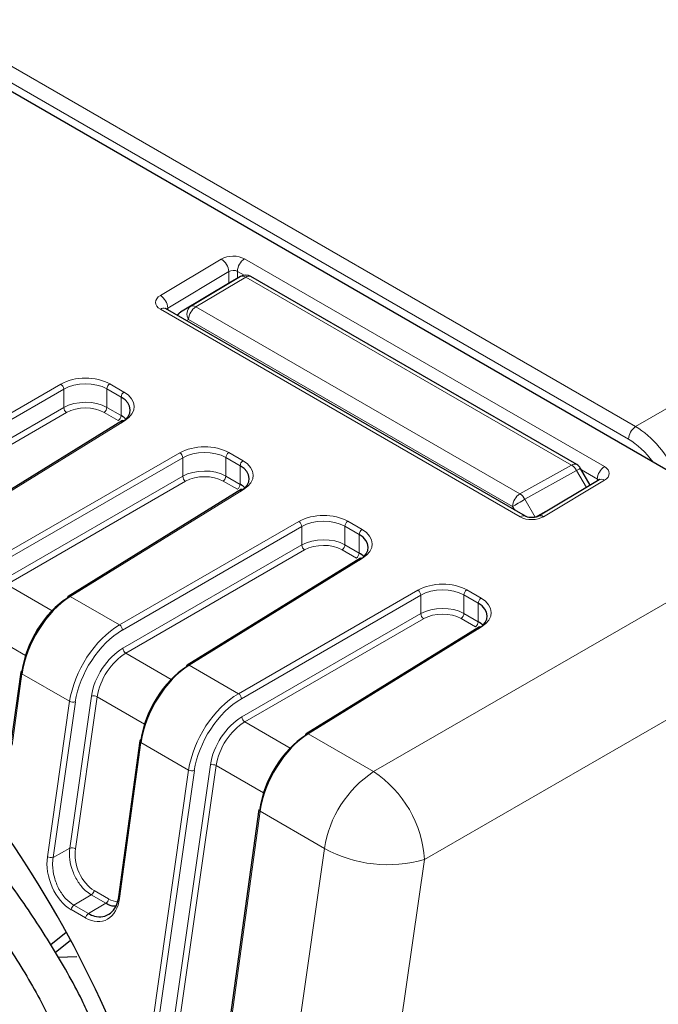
# Paper-space layout 'Blatt4' of a CAD drawing. Header units: millimetres. Extents: x 5 to 418, y 2 to 292.
# Tile 38 of 72: x 121 to 133, y 194 to 213. Entities that reach past the tile are written whole.
import ezdxf

# ---------------------------------------------------------------- set-up
doc = ezdxf.new("R2010")
doc.units = ezdxf.units.MM

psp = doc.layouts.new('Blatt4')

# ---------------------------------------------------------------- linework, layer by layer
at = {"color": 7, "linetype": 'Continuous', "lineweight": 18}
for p, q in [((132.637, 205.318), (163.434, 223.108)), ((132.498, 205.074), (110.084, 218.014)), ((110.364, 218.176), (132.637, 205.318)), ((123.376, 207.873), (124.563, 208.583)), ((125.016, 208.588), (132.031, 204.538)), ((124.707, 208.34), (123.519, 207.63)), ((123.966, 207.661), (124.939, 208.243)), ((125.04, 208.234), (124.068, 207.652)), ((124.707, 208.108), (124.707, 208.34)), ((125.009, 208.268), (124.877, 208.344)), ((124.877, 208.344), (124.877, 208.207)), ((131.389, 204.569), (125.04, 208.234)), ((123.766, 207.546), (123.966, 207.661)), ((124.068, 207.652), (130.382, 204.007)), ((130.39, 203.558), (123.376, 207.608)), ((123.519, 207.63), (123.519, 207.595)), ((123.926, 207.407), (123.885, 207.384)), ((130.24, 203.762), (123.926, 207.407)), ((117.942, 204.13), (121.436, 206.147)), ((122.39, 206.152), (122.667, 205.991)), ((121.493, 206.049), (117.999, 204.032)), ((121.493, 205.69), (121.493, 206.049)), ((122.334, 205.693), (122.334, 206.054)), ((122.612, 205.894), (122.334, 206.054)), ((122.612, 205.532), (122.612, 205.894)), ((118.006, 203.677), (121.493, 205.69)), ((121.55, 205.592), (118.063, 203.579)), ((122.556, 205.435), (122.278, 205.595)), ((122.334, 205.693), (122.612, 205.532)), ((122.676, 205.432), (119.302, 203.345)), ((120.262, 202.791), (123.756, 204.808)), ((124.709, 204.813), (124.987, 204.652)), ((123.812, 204.71), (120.318, 202.693)), ((123.812, 204.351), (123.812, 204.71)), ((124.653, 204.354), (124.653, 204.715)), ((124.931, 204.555), (124.653, 204.715)), ((124.931, 204.193), (124.931, 204.555)), ((130.382, 204.007), (131.389, 204.569)), ((131.487, 204.462), (130.48, 203.901)), ((131.678, 204.132), (131.487, 204.462)), ((131.892, 204.295), (131.58, 204.475)), ((120.326, 202.338), (123.812, 204.351)), ((123.869, 204.253), (120.382, 202.24)), ((124.876, 204.096), (124.598, 204.256)), ((124.653, 204.354), (124.931, 204.193)), ((132.031, 204.272), (130.843, 203.563)), ((131.892, 204.259), (131.892, 204.295)), ((124.995, 204.093), (121.621, 202.006)), ((130.48, 203.901), (130.68, 203.554)), ((130.68, 203.554), (131.156, 203.82)), ((130.281, 203.692), (130.24, 203.762)), ((122.581, 201.452), (126.075, 203.469)), ((127.028, 203.474), (127.306, 203.313)), ((126.132, 203.371), (122.638, 201.354)), ((126.132, 203.012), (126.132, 203.371)), ((126.973, 203.015), (126.973, 203.376)), ((127.25, 203.216), (126.973, 203.376)), ((127.25, 202.854), (127.25, 203.216)), ((127.532, 198.594), (135.479, 203.182)), ((122.645, 200.999), (126.132, 203.012)), ((126.188, 202.914), (122.702, 200.901)), ((127.195, 202.757), (126.917, 202.917)), ((126.973, 203.015), (127.25, 202.854)), ((127.314, 202.754), (123.94, 200.667)), ((120.382, 202.24), (121.266, 201.73)), ((124.9, 200.113), (128.394, 202.13)), ((129.348, 202.135), (129.625, 201.975)), ((121.621, 202.006), (122.581, 201.452)), ((128.451, 202.032), (124.957, 200.015)), ((128.451, 201.673), (128.451, 202.032)), ((129.292, 201.676), (129.292, 202.038)), ((129.57, 201.877), (129.292, 202.038)), ((129.57, 201.516), (129.57, 201.877)), ((124.964, 199.66), (128.451, 201.673)), ((128.507, 201.575), (125.021, 199.562)), ((129.514, 201.418), (129.236, 201.579)), ((129.292, 201.676), (129.57, 201.516)), ((120.747, 200.858), (119.825, 201.39)), ((129.634, 201.415), (126.259, 199.328)), ((136.469, 201.467), (128.522, 196.88)), ((122.702, 200.901), (123.585, 200.391)), ((123.94, 200.667), (124.9, 200.113)), ((120.679, 200.5), (120.487, 199.109)), ((121.608, 199.964), (120.679, 200.5)), ((121.609, 197.104), (122.033, 200.064)), ((122.144, 200.052), (121.721, 197.091)), ((123.066, 199.519), (122.144, 200.052)), ((121.175, 196.936), (121.608, 199.964)), ((121.719, 199.951), (121.286, 196.923)), ((125.021, 199.562), (125.904, 199.052)), ((126.259, 199.328), (127.532, 198.594)), ((122.998, 199.161), (122.58, 196.124)), ((123.927, 198.625), (122.998, 199.161)), ((123.098, 192.825), (123.927, 198.625)), ((123.532, 192.993), (124.352, 198.725)), ((124.463, 198.713), (123.644, 192.981)), ((125.386, 198.18), (124.463, 198.713)), ((124.038, 198.613), (123.209, 192.813)), ((125.318, 197.822), (124.517, 192.006)), ((126.574, 197.097), (125.318, 197.822)), ((121.286, 196.923), (121.609, 197.104)), ((122.532, 168.823), (126.574, 197.097)), ((128.522, 196.88), (124.479, 168.606)), ((121.691, 195.99), (122.03, 196.192)), ((122.313, 196.029), (122.03, 196.192)), ((122.085, 196.278), (122.368, 196.114)), ((121.691, 195.99), (121.974, 195.826)), ((121.974, 195.826), (122.313, 196.029)), ((121.92, 195.741), (121.637, 195.904))]:
    psp.add_line(p, q, dxfattribs=at)
at = {"color": 7, "linetype": 'Continuous', "lineweight": 25}
for p, q in [((135.479, 203.182), (109.935, 217.928)), ((124.939, 208.243), (124.739, 208.127)), ((131.489, 204.579), (125.14, 208.244)), ((124.739, 208.127), (123.766, 207.546)), ((130.492, 203.57), (123.478, 207.619)), ((122.635, 205.435), (119.26, 203.349)), ((131.752, 204.176), (131.562, 204.505)), ((131.93, 204.282), (130.742, 203.573)), ((124.954, 204.096), (121.58, 202.01)), ((127.273, 202.757), (123.899, 200.671)), ((129.593, 201.418), (126.218, 199.332)), ((120.655, 200.532), (120.464, 199.141)), ((122.975, 199.193), (122.557, 196.156)), ((125.294, 197.854), (124.493, 192.038)), ((121.54, 195.456), (121.242, 195.218)), ((121.626, 195.303), (121.329, 195.065)), ((121.745, 194.983), (121.382, 194.971))]:
    psp.add_line(p, q, dxfattribs=at)
at = {"color": 7, "linetype": 'Continuous', "lineweight": 18, "flags": 128}
for points in [[(131.487, 204.462), (131.513, 204.477), (131.535, 204.49), (131.55, 204.499), (131.559, 204.504), (131.562, 204.505)], [(130.24, 203.762), (130.262, 203.775), (130.289, 203.79), (130.319, 203.808), (130.351, 203.826), (130.385, 203.846), (130.418, 203.865), (130.45, 203.884), (130.48, 203.901)], [(120.679, 200.5), (120.669, 200.507), (120.662, 200.514), (120.657, 200.521), (120.655, 200.529), (120.655, 200.532)], [(122.998, 199.161), (122.988, 199.168), (122.981, 199.175), (122.976, 199.182), (122.975, 199.19), (122.975, 199.193)], [(125.318, 197.822), (125.308, 197.829), (125.3, 197.836), (125.296, 197.843), (125.294, 197.851), (125.294, 197.854)], [(122.58, 196.124), (122.57, 196.131), (122.563, 196.138), (122.558, 196.146), (122.556, 196.153), (122.557, 196.156)]]:
    psp.add_lwpolyline(points, dxfattribs=at)
at = {"color": 7, "linetype": 'Continuous', "lineweight": 18}
for centre, radius, start, end in [((124.396, 208.32), 0.312, 3.6388, 57.5208), ((125.185, 208.33), 0.308, 123.2297, 177.3477), ((124.982, 208.148), 0.104, 55.478, 114.5439), ((125.099, 208.152), 0.101, 65.6929, 125.6176), ((123.208, 207.61), 0.312, 3.6388, 57.5208), ((124.078, 207.514), 0.185, 127.145, 215.0802), ((124.233, 207.393), 0.307, 122.6055, 177.3945), ((124.009, 207.567), 0.104, 55.478, 114.5439), ((123.436, 207.528), 0.1, 65.3239, 127.3198), ((123.84, 207.425), 0.142, 121.3658, 155.0748), ((121.366, 206.041), 0.127, 3.5222, 56.4778), ((122.457, 206.049), 0.123, 123.2297, 177.3477), ((122.735, 205.888), 0.123, 123.2297, 177.3477), ((121.62, 205.697), 0.127, 183.5222, 236.4778), ((122.211, 205.698), 0.123, 303.2297, 357.3477), ((122.489, 205.538), 0.123, 303.2297, 357.3477), ((122.653, 205.4), 0.039, 53.4892, 117.3259), ((132.806, 205.06), 0.308, 123.2412, 177.3469), ((123.686, 204.702), 0.127, 3.5222, 56.4778), ((124.776, 204.71), 0.123, 123.2297, 177.3477), ((125.054, 204.549), 0.123, 123.2297, 177.3477), ((131.448, 204.487), 0.101, 65.6929, 125.6176), ((131.231, 204.325), 0.291, 28.2368, 57.1105), ((132.199, 204.281), 0.308, 123.2297, 177.3477), ((123.939, 204.358), 0.127, 183.5222, 236.4778), ((124.53, 204.359), 0.123, 303.2297, 357.3477), ((124.808, 204.199), 0.123, 303.2297, 357.3477), ((131.973, 204.197), 0.0949, 52.3813, 116.3986), ((124.972, 204.061), 0.039, 53.4892, 117.3259), ((130.547, 203.748), 0.307, 122.6055, 177.3945), ((130.224, 203.763), 0.291, 28.2368, 57.1105), ((126.005, 203.363), 0.127, 3.5222, 56.4778), ((127.096, 203.371), 0.123, 123.2297, 177.3477), ((130.451, 203.479), 0.1, 65.3459, 127.3178), ((130.785, 203.488), 0.0946, 52.3134, 117.0396), ((127.374, 203.21), 0.123, 123.2297, 177.3477), ((126.258, 203.02), 0.127, 183.5222, 236.4778), ((126.85, 203.021), 0.123, 303.2297, 357.3477), ((127.127, 202.86), 0.123, 303.2297, 357.3477), ((127.291, 202.722), 0.039, 53.4892, 117.3259), ((128.324, 202.024), 0.127, 3.5222, 56.4778), ((129.415, 202.032), 0.123, 123.2297, 177.3477), ((121.598, 201.975), 0.039, 53.4892, 117.3259), ((129.693, 201.871), 0.123, 123.2297, 177.3477), ((128.578, 201.681), 0.127, 183.5222, 236.4778), ((129.169, 201.682), 0.123, 303.2297, 357.3477), ((129.447, 201.521), 0.123, 303.2297, 357.3477), ((122.511, 201.346), 0.127, 3.5222, 56.4778), ((129.61, 201.383), 0.039, 53.4892, 117.3259), ((122.772, 201.007), 0.127, 183.5222, 236.4778), ((123.917, 200.636), 0.039, 53.4892, 117.3259), ((122.073, 199.922), 0.147, 61.3146, 105.9647), ((124.83, 200.007), 0.127, 3.5222, 56.4778), ((121.678, 200.093), 0.147, 241.3146, 285.9647), ((125.091, 199.668), 0.127, 183.5222, 236.4778), ((126.236, 199.297), 0.039, 53.4892, 117.3259), ((123.998, 198.754), 0.147, 241.3146, 285.9647), ((124.392, 198.583), 0.147, 61.3146, 105.9647), ((128.746, 196.762), 2.198, 123.5482, 171.2483), ((126.306, 196.743), 2.22, 3.5222, 56.4778), ((121.65, 196.962), 0.147, 61.3146, 105.9647), ((127.812, 199.359), 2.579, 241.3146, 285.9647), ((121.245, 197.065), 0.147, 241.3146, 285.9647), ((121.961, 196.297), 0.126, 303.5482, 351.2483), ((121.761, 195.885), 0.126, 123.5482, 171.2483), ((122.244, 196.133), 0.126, 303.5482, 351.2483), ((122.044, 195.722), 0.126, 123.5482, 171.2483)]:
    psp.add_arc(centre, radius, start, end, dxfattribs=at)
at = {"color": 7, "linetype": 'Continuous', "lineweight": 25}
for centre, radius, start, end in [((125.04, 208.07), 0.2, 60.0027, 119.9978), ((123.868, 207.373), 0.2, 120.8709, 144.9072), ((131.389, 204.405), 0.2, 30.0025, 60.0027), ((121.604, 201.978), 0.0395, 127.033, 186.4015), ((120.684, 200.524), 0.0295, 103.4117, 165.1576), ((123.923, 200.639), 0.0395, 127.033, 186.4015), ((123.003, 199.185), 0.0295, 103.4117, 165.1576), ((126.242, 199.3), 0.0395, 127.033, 186.4015)]:
    psp.add_arc(centre, radius, start, end, dxfattribs=at)
at = {"color": 7, "linetype": 'Continuous', "lineweight": 18}
for centre, major_axis, ratio, start_param, end_param in [((124.79, 208.452), (0.32, 0.005), 0.587275, 0.776363, 2.347159), ((124.792, 208.291), (0.12, 0.005), 0.603477, 0.759879, 2.330675), ((123.602, 207.743), (0.32, 0.005), 0.587275, 2.347159, 3.917956), ((123.604, 207.581), (0.12, 0.005), 0.603477, 2.330675, 2.649525), ((121.909, 205.864), (0.68, 0.01), 0.587275, 0.776363, 2.329706), ((121.91, 205.8), (0.6, 0.01), 0.588592, 0.775111, 2.328454), ((122.187, 205.704), (0.68, 0.01), 0.587275, 5.506205, 7.059548), ((121.91, 205.44), (0.6, 0.008), 0.585954, 0.777604, 2.330947), ((121.911, 205.376), (0.52, 0.008), 0.587275, 0.776363, 2.329706), ((132.639, 204.176), (-0.7, 1.212), 0.574605, 4.530611, 5.497694), ((124.228, 204.525), (0.68, 0.01), 0.587275, 0.776363, 2.329706), ((132.497, 204.095), (-0.6, 1.039), 0.577561, 4.896748, 5.497719), ((124.229, 204.461), (0.6, 0.01), 0.588592, 0.775111, 2.328454), ((124.506, 204.365), (0.68, 0.01), 0.587275, 5.506205, 7.059548), ((124.229, 204.101), (0.6, 0.008), 0.585954, 0.777604, 2.330947), ((131.804, 204.403), (0.32, 0.005), 0.587275, 5.488752, 7.059548), ((124.23, 204.037), (0.52, 0.008), 0.587275, 0.776363, 2.329706), ((131.807, 204.241), (0.12, 0.005), 0.603477, 0.420167, 0.759879), ((126.547, 203.187), (0.68, 0.01), 0.587275, 0.776363, 2.329706), ((126.548, 203.122), (0.6, 0.01), 0.588592, 0.775111, 2.328454), ((130.616, 203.693), (0.32, 0.005), 0.587275, 3.917956, 5.488752), ((126.825, 203.026), (0.68, 0.01), 0.587275, 5.506205, 7.059548), ((126.548, 202.762), (0.6, 0.008), 0.585954, 0.777604, 2.330947), ((126.549, 202.698), (0.52, 0.008), 0.587275, 0.776363, 2.329706), ((128.867, 201.848), (0.68, 0.01), 0.587275, 0.776363, 2.329706), ((128.868, 201.783), (0.6, 0.01), 0.588592, 0.775111, 2.328454), ((129.144, 201.687), (0.68, 0.01), 0.587275, 5.506205, 7.059548), ((128.868, 201.424), (0.6, 0.008), 0.585954, 0.777604, 2.330947), ((128.869, 201.359), (0.52, 0.008), 0.587275, 0.776363, 2.329706), ((122.599, 200.319), (0.717, 1.202), 0.586803, 0.811274, 2.190084), ((122.654, 200.286), (0.678, 1.133), 0.587369, 0.811807, 2.190617), ((122.656, 200.287), (0.452, 0.755), 0.587369, 0.811807, 2.190617), ((122.712, 200.254), (0.412, 0.686), 0.588357, 0.812745, 2.191555), ((124.918, 198.98), (0.717, 1.202), 0.586803, 0.811274, 2.190084), ((124.973, 198.947), (0.678, 1.133), 0.587369, 0.811807, 2.190617), ((124.975, 198.948), (0.452, 0.755), 0.587369, 0.811807, 2.190617), ((125.031, 198.915), (0.412, 0.686), 0.588357, 0.812745, 2.191555), ((122.163, 196.834), (-0.211, 0.596), 0.666549, 0.905769, 2.479643), ((121.736, 196.609), (-0.267, 0.756), 0.666549, 0.905769, 2.479643), ((122.019, 196.446), (-0.267, 0.756), 0.666549, 2.479643, 4.053517), ((122.446, 196.671), (-0.211, 0.596), 0.666549, 2.479643, 2.880238)]:
    psp.add_ellipse(centre, major_axis=major_axis, ratio=ratio, start_param=start_param, end_param=end_param, dxfattribs=at)
at = {"color": 7, "linetype": 'Continuous', "lineweight": 25}
for centre, major_axis, ratio, start_param, end_param in [((122.188, 205.639), (0.6, 0.01), 0.588592, 5.504953, 7.058296), ((122.188, 205.28), (0.6, 0.008), 0.585954, 0.529454, 0.777604), ((124.507, 204.3), (0.6, 0.01), 0.588592, 5.504953, 7.058296), ((124.507, 203.941), (0.6, 0.008), 0.585954, 0.529454, 0.777604), ((126.826, 202.961), (0.6, 0.01), 0.588592, 5.504953, 7.058296), ((126.826, 202.602), (0.6, 0.008), 0.585954, 0.529454, 0.777604), ((113.242, 188.589), (-5.205, 14.733), 0.666548, 3.779944, 5.691905), ((121.58, 200.906), (0.643, 1.153), 0.567218, 0.794343, 2.173153), ((121.638, 200.873), (0.683, 1.222), 0.567804, 0.794809, 2.173619), ((129.145, 201.623), (0.6, 0.01), 0.588592, 5.504953, 7.058296), ((129.145, 201.263), (0.6, 0.008), 0.585954, 0.529454, 0.777604), ((123.9, 199.567), (0.643, 1.153), 0.567218, 0.794343, 2.173153), ((123.957, 199.535), (0.683, 1.222), 0.567804, 0.794809, 2.173619), ((126.219, 198.228), (0.643, 1.153), 0.567218, 0.794343, 2.173153), ((126.276, 198.196), (0.683, 1.222), 0.567804, 0.794809, 2.173619)]:
    psp.add_ellipse(centre, major_axis=major_axis, ratio=ratio, start_param=start_param, end_param=end_param, dxfattribs=at)
for points, knots in [([(123.478, 207.619), (123.473, 207.622), (123.468, 207.626), (123.47, 207.624), (123.47, 207.624)], [0, 0, 0, 0, 0.850964, 1, 1, 1, 1]), ([(131.939, 204.289), (131.939, 204.288), (131.939, 204.288), (131.933, 204.284), (131.93, 204.282)], [0, 0, 0, 0, 0.6209294, 1, 1, 1, 1]), ([(130.742, 203.573), (130.735, 203.569), (130.721, 203.561), (130.682, 203.549), (130.634, 203.543), (130.581, 203.544), (130.534, 203.552), (130.505, 203.563), (130.496, 203.568), (130.492, 203.57)], [0, 0, 0, 0, 0.141713, 0.285292, 0.442969, 0.611529, 0.781963, 0.923189, 1, 1, 1, 1]), ([(122.012, 193.791), (121.959, 193.906), (121.733, 194.394), (121.261, 195.208), (120.601, 196.22), (119.877, 197.157), (119.102, 198.014), (118.283, 198.778), (117.449, 199.437), (116.879, 199.787), (116.604, 199.956)], [0, 0, 0, 0, 0.0421123, 0.1801465, 0.3182209, 0.4563485, 0.594538, 0.7327903, 0.8710935, 1, 1, 1, 1]), ([(116.244, 199.333), (116.389, 199.246), (116.813, 198.992), (117.504, 198.488), (118.3, 197.794), (119.059, 197.004), (119.773, 196.13), (120.433, 195.178), (120.976, 194.279), (121.266, 193.679), (121.383, 193.438)], [0, 0, 0, 0, 0.0724452, 0.2114338, 0.3504305, 0.4893999, 0.6283744, 0.7673772, 0.9064142, 1, 1, 1, 1]), ([(121.974, 195.826), (122.013, 195.808), (122.108, 195.761), (122.261, 195.757), (122.409, 195.826), (122.52, 195.955), (122.551, 196.08), (122.565, 196.136)], [0, 0, 0, 0, 0.149355, 0.368908, 0.588852, 0.812404, 1, 1, 1, 1]), ([(122.512, 195.972), (122.501, 195.971), (122.438, 195.962), (122.369, 195.999), (122.313, 196.029)], [0, 0, 0, 0, 0.185664, 1, 1, 1, 1])]:
    psp.add_open_spline(points, degree=3, knots=knots, dxfattribs=at)
at = {"color": 7, "linetype": 'Continuous', "lineweight": 18}
for points, knots in [([(122.03, 196.192), (121.993, 196.217), (121.9, 196.279), (121.769, 196.436), (121.662, 196.648), (121.599, 196.883), (121.606, 197.03), (121.609, 197.104)], [0, 0, 0, 0, 0.144733, 0.356086, 0.567678, 0.781509, 1, 1, 1, 1]), ([(121.286, 196.923), (121.281, 196.875), (121.268, 196.751), (121.301, 196.534), (121.392, 196.302), (121.527, 196.106), (121.638, 196.028), (121.691, 195.99)], [0, 0, 0, 0, 0.142487, 0.361533, 0.580149, 0.795159, 1, 1, 1, 1])]:
    psp.add_open_spline(points, degree=3, knots=knots, dxfattribs=at)

doc.saveas('drawing.dxf')
